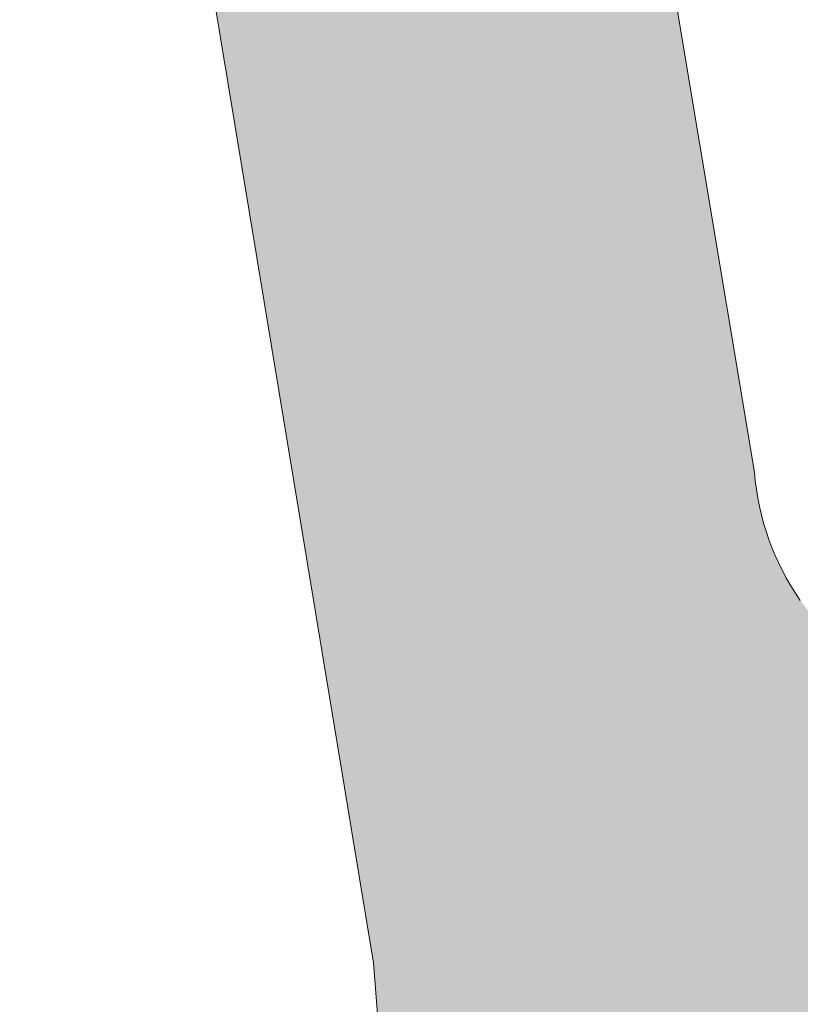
# Model space of a CAD drawing. Header units: metres. Extents: x 125349 to 128236, y 501602 to 503797.
# Tile 174 of 256: x 127116 to 127128, y 501915 to 501930. Entities that reach past the tile are written whole.
import ezdxf

# ---------------------------------------------------------------- set-up
doc = ezdxf.new("R2010")
doc.units = ezdxf.units.M
doc.layers.add('B-WE-OG-WATER_SLOOT-GV', color=120, linetype='CONTINUOUS', lineweight=18)
doc.layers.add('B-WE-OG-WATER_SLOOT-V', color=7, linetype='CONTINUOUS', lineweight=18, true_color=0x73e9ff)

msp = doc.modelspace()

# ---------------------------------------------------------------- hatches: boundary and pattern name
at = {"layer": 'B-WE-OG-WATER_SLOOT-V'}
h = msp.add_hatch(color=256, dxfattribs=at)
edge = h.paths.add_edge_path()
edge.add_line((127268.797, 502168.221), (127268.622, 502168.327))
edge.add_line((127268.622, 502168.327), (127268.426, 502168.002))
edge.add_line((127268.426, 502168.002), (127263.549, 502170.933))
edge.add_line((127263.549, 502170.933), (127263.753, 502171.271))
edge.add_line((127263.753, 502171.271), (127254.646, 502176.778))
edge.add_line((127254.646, 502176.778), (127254.378, 502176.352))
edge.add_line((127254.378, 502176.352), (127252.266, 502177.682))
edge.add_line((127252.266, 502177.682), (127252.51, 502178.069))
edge.add_line((127252.51, 502178.069), (127207.074, 502205.543))
edge.add_line((127207.074, 502205.543), (127205.252, 502206.645))
edge.add_line((127205.252, 502206.645), (127200.062, 502207.116))
edge.add_line((127200.062, 502207.116), (127199.664, 502206.344))
edge.add_line((127199.664, 502206.344), (127199.204, 502205.454))
edge.add_line((127199.204, 502205.454), (127200.541, 502203.653))
edge.add_line((127200.541, 502203.653), (127201.941, 502201.398))
edge.add_line((127201.941, 502201.398), (127203.79, 502200.277))
edge.add_line((127203.79, 502200.277), (127263.652, 502163.994))
edge.add_line((127263.652, 502163.994), (127265.501, 502162.873))
edge.add_line((127265.501, 502162.873), (127265.528, 502162.856))
edge.add_line((127265.528, 502162.856), (127269.607, 502160.323))
edge.add_line((127269.607, 502160.323), (127269.738, 502160.24))
edge.add_line((127269.738, 502160.24), (127269.841, 502160.178))
edge.add_line((127269.841, 502160.178), (127290.728, 502147.508))
edge.add_line((127290.728, 502147.508), (127291.077, 502148.067))
edge.add_line((127291.077, 502148.067), (127294.164, 502146.136))
edge.add_line((127294.164, 502146.136), (127293.841, 502145.62))
edge.add_line((127293.841, 502145.62), (127310.437, 502135.553))
edge.add_line((127310.437, 502135.553), (127318.663, 502131.074))
edge.add_line((127318.663, 502131.074), (127322.753, 502129.138))
edge.add_line((127322.753, 502129.138), (127323.027, 502128.97))
edge.add_line((127323.027, 502128.97), (127325.439, 502127.498))
edge.add_line((127325.439, 502127.498), (127328.267, 502125.771))
edge.add_line((127328.267, 502125.771), (127331.564, 502123.757))
edge.add_line((127331.564, 502123.757), (127333.914, 502122.323))
edge.add_line((127333.914, 502122.323), (127334.126, 502122.193))
edge.add_line((127334.126, 502122.193), (127337.37, 502119.676))
edge.add_line((127337.37, 502119.676), (127337.746, 502119.45))
edge.add_line((127337.746, 502119.45), (127337.767, 502119.437))
edge.add_line((127337.767, 502119.437), (127345.33, 502114.855))
edge.add_line((127345.33, 502114.855), (127351.315, 502111.243))
edge.add_line((127351.315, 502111.243), (127358.494, 502106.92))
edge.add_line((127358.494, 502106.92), (127365.864, 502102.417))
edge.add_line((127365.864, 502102.417), (127371.597, 502098.953))
edge.add_line((127371.597, 502098.953), (127377.994, 502095.034))
edge.add_line((127377.994, 502095.034), (127384.901, 502090.846))
edge.add_line((127384.901, 502090.846), (127386.037, 502089.995))
edge.add_line((127386.037, 502089.995), (127386.944, 502089.456))
edge.add_line((127386.944, 502089.456), (127388.84, 502088.331))
edge.add_line((127388.84, 502088.331), (127389.519, 502087.927))
edge.add_line((127389.519, 502087.927), (127390.985, 502087.186))
edge.add_line((127390.985, 502087.186), (127395.25, 502084.653))
edge.add_line((127395.25, 502084.653), (127401.484, 502080.902))
edge.add_line((127401.484, 502080.902), (127408.933, 502076.402))
edge.add_line((127408.933, 502076.402), (127415.924, 502072.148))
edge.add_line((127415.924, 502072.148), (127422.705, 502067.996))
edge.add_line((127422.705, 502067.996), (127429.579, 502063.819))
edge.add_line((127429.579, 502063.819), (127436.6, 502059.544))
edge.add_line((127436.6, 502059.544), (127442.545, 502056.001))
edge.add_line((127442.545, 502056.001), (127442.701, 502055.917))
edge.add_line((127442.701, 502055.917), (127446.077, 502053.64))
edge.add_line((127446.077, 502053.64), (127446.439, 502053.309))
edge.add_line((127446.439, 502053.309), (127446.898, 502053.016))
edge.add_line((127446.898, 502053.016), (127450.483, 502050.712))
edge.add_line((127450.483, 502050.712), (127451.122, 502050.301))
edge.add_line((127451.122, 502050.301), (127452.13, 502049.815))
edge.add_arc((127449.3022953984, 502046.5866230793), 4.291658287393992, -7.317567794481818, 48.785190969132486, ccw=False)
edge.add_line((127453.559, 502046.04), (127451.368, 502042.452))
edge.add_line((127451.368, 502042.452), (127451.165, 502042.11))
edge.add_line((127451.165, 502042.11), (127450.033, 502040.18))
edge.add_line((127450.033, 502040.18), (127449.849, 502039.867))
edge.add_line((127449.849, 502039.867), (127437.942, 502020.101))
edge.add_line((127437.942, 502020.101), (127435.233, 502015.604))
edge.add_line((127435.233, 502015.604), (127425.651, 502000))
edge.add_line((127425.651, 502000), (127418.782, 501988.696))
edge.add_line((127418.782, 501988.696), (127397.229, 501953.147))
edge.add_line((127397.229, 501953.147), (127396.642, 501952.191))
edge.add_line((127396.642, 501952.191), (127380.393, 501925.391))
edge.add_line((127380.393, 501925.391), (127369.492, 501907.215))
edge.add_line((127369.492, 501907.215), (127369.267, 501906.839))
edge.add_line((127369.267, 501906.839), (127367.632, 501904.317))
edge.add_line((127367.632, 501904.317), (127367.418, 501903.916))
edge.add_line((127367.418, 501903.916), (127366.245, 501901.962))
edge.add_line((127366.245, 501901.962), (127364.711, 501900.01))
edge.add_line((127364.711, 501900.01), (127360.916, 501899.661))
edge.add_line((127360.916, 501899.661), (127356.9, 501902.138))
edge.add_line((127356.9, 501902.138), (127356.163, 501902.592))
edge.add_line((127356.163, 501902.592), (127352.46, 501904.722))
edge.add_line((127352.46, 501904.722), (127351.748, 501905.151))
edge.add_line((127351.748, 501905.151), (127330.708, 501917.837))
edge.add_line((127330.708, 501917.837), (127301.966, 501935.306))
edge.add_line((127301.966, 501935.306), (127301.507, 501936.623))
edge.add_line((127301.507, 501936.623), (127300.456, 501937.207))
edge.add_line((127300.456, 501937.207), (127299.01, 501937.081))
edge.add_line((127299.01, 501937.081), (127297.257, 501938.139))
edge.add_line((127297.257, 501938.139), (127265.614, 501957.235))
edge.add_line((127265.614, 501957.235), (127250.167, 501966.557))
edge.add_line((127250.167, 501966.557), (127248.414, 501967.615))
edge.add_line((127248.414, 501967.615), (127247.703, 501967.95))
edge.add_line((127247.703, 501967.95), (127247.662, 501967.962))
edge.add_line((127247.662, 501967.962), (127242.854, 501969.334))
edge.add_line((127242.854, 501969.334), (127242.813, 501969.346))
edge.add_line((127242.813, 501969.346), (127241.919, 501969.954))
edge.add_line((127241.919, 501969.954), (127241.478, 501970.221))
edge.add_line((127241.478, 501970.221), (127239.39, 501971.482))
edge.add_line((127239.39, 501971.482), (127236.455, 501973.256))
edge.add_line((127236.455, 501973.256), (127233.385, 501975.111))
edge.add_line((127233.385, 501975.111), (127231.252, 501976.399))
edge.add_line((127231.252, 501976.399), (127230.822, 501976.659))
edge.add_line((127230.822, 501976.659), (127229.729, 501977.369))
edge.add_line((127229.729, 501977.369), (127226.355, 501980.551))
edge.add_line((127226.355, 501980.551), (127225.66, 501981.058))
edge.add_line((127225.66, 501981.058), (127225.173, 501981.352))
edge.add_line((127225.173, 501981.352), (127197.58, 501998.046))
edge.add_line((127197.58, 501998.046), (127194.36, 502000))
edge.add_line((127194.36, 502000), (127166.581, 502016.851))
edge.add_line((127166.581, 502016.851), (127144.796, 502029.948))
edge.add_arc((127143.901535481, 502023.4971173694), 6.512599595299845, 82.10583342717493, 91.31568121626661)
edge.add_arc((127143.9862981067, 502025.607825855), 4.406407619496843, 93.04797639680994, 114.6714566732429)
edge.add_arc((127144.3021874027, 502025.5713332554), 4.579500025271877, 118.0743099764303, 139.0953457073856)
edge.add_line((127140.841, 502028.57), (127140.593, 502028.174))
edge.add_line((127140.593, 502028.174), (127131.798, 502014.115))
edge.add_line((127131.798, 502014.115), (127128.467, 502009.483))
edge.add_line((127128.467, 502009.483), (127125.494, 502005.949))
edge.add_arc((127071.7020837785, 502051.5979486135), 70.5506680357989, 316.1428291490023, 319.6813652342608, ccw=False)
edge.add_line((127122.574, 502002.716), (127121.21, 502001.338))
edge.add_line((127121.21, 502001.338), (127119.81, 502000))
edge.add_arc((127072.1072048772, 502051.3383039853), 70.07979822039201, 310.7408524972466, 312.8977834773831, ccw=False)
edge.add_line((127117.844, 501998.241), (127114.725, 501995.227))
edge.add_arc((127125.7319678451, 501984.5992261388), 15.30042216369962, 136.0041252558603, 146.284605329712)
edge.add_arc((127125.6114695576, 501984.7208725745), 15.13270792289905, 146.4144780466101, 158.5489406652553)
edge.add_arc((127131.7962252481, 501983.2762231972), 21.4369964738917, 161.0012058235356, 169.0152334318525)
edge.add_arc((127130.2146620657, 501984.0198950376), 19.74735924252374, 170.2591277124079, 180.751189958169)
edge.add_arc((127130.7870262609, 501983.5220475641), 20.319431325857, 179.3261975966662, 194.0096838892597)
edge.add_line((127111.072, 501978.603), (127111.545, 501975.597))
edge.add_line((127111.545, 501975.597), (127114.572, 501956.16))
edge.add_line((127114.572, 501956.16), (127121.309, 501915.479))
edge.add_line((127121.309, 501915.479), (127121.786, 501909.364))
edge.add_line((127121.786, 501909.364), (127122, 501906.616))
edge.add_line((127122, 501906.616), (127122.05, 501905.976))
edge.add_line((127122.05, 501905.976), (127121.577, 501900.074))
edge.add_line((127121.577, 501900.074), (127120.879, 501891.366))
edge.add_line((127120.879, 501891.366), (127119.7, 501885.803))
edge.add_line((127119.7, 501885.803), (127118.261, 501879.008))
edge.add_line((127118.261, 501879.008), (127116.956, 501875.536))
edge.add_line((127116.956, 501875.536), (127115.486, 501871.629))
edge.add_line((127115.486, 501871.629), (127112.043, 501864.71))
edge.add_line((127112.043, 501864.71), (127107.699, 501855.982))
edge.add_line((127107.699, 501855.982), (127100.342, 501842.786))
edge.add_arc((127104.9172667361, 501839.8000587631), 5.463415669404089, 146.8704605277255, 175.8755966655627)
edge.add_arc((127104.3440736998, 501840.2137711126), 4.876117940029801, 180.2440672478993, 210.5539394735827)
edge.add_arc((127104.7250703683, 501840.2079491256), 5.205047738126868, 208.3662483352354, 241.9569992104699)
edge.add_line((127102.278, 501835.614), (127104.219, 501834.547))
edge.add_line((127104.219, 501834.547), (127108.351, 501832.271))
edge.add_line((127108.351, 501832.271), (127108.794, 501832.014))
edge.add_line((127108.794, 501832.014), (127110.788, 501830.856))
edge.add_line((127110.788, 501830.856), (127113.65, 501829.195))
edge.add_line((127113.65, 501829.195), (127117.06, 501827.217))
edge.add_line((127117.06, 501827.217), (127119.132, 501826.015))
edge.add_line((127119.132, 501826.015), (127119.499, 501825.802))
edge.add_line((127119.499, 501825.802), (127123.316, 501822.968))
edge.add_line((127123.316, 501822.968), (127123.608, 501822.787))
edge.add_line((127123.608, 501822.787), (127148.69, 501807.54))
edge.add_line((127148.69, 501807.54), (127184.026, 501786.192))
edge.add_line((127184.026, 501786.192), (127187.964, 501783.775))
edge.add_line((127187.964, 501783.775), (127191.551, 501781.577))
edge.add_line((127191.551, 501781.577), (127191.78, 501781.436))
edge.add_line((127191.78, 501781.436), (127196.977, 501778.395))
edge.add_line((127196.977, 501778.395), (127229.869, 501758.349))
edge.add_line((127229.869, 501758.349), (127232.015, 501757.042))
edge.add_line((127232.015, 501757.042), (127232.28, 501756.88))
edge.add_line((127232.28, 501756.88), (127242.348, 501750.881))
edge.add_line((127242.348, 501750.881), (127243.826, 501750))
edge.add_line((127243.826, 501750), (127244.546, 501749.572))
edge.add_line((127244.546, 501749.572), (127253.136, 501744.452))
edge.add_line((127253.136, 501744.452), (127253.86, 501744.02))
edge.add_line((127253.86, 501744.02), (127257.53, 501741.808))
edge.add_line((127257.53, 501741.808), (127262.759, 501738.797))
edge.add_line((127262.759, 501738.797), (127264.003, 501738.006))
edge.add_line((127264.003, 501738.006), (127264.585, 501737.043))
edge.add_line((127264.585, 501737.043), (127264.782, 501736.581))
edge.add_line((127264.782, 501736.581), (127264.911, 501736.108))
edge.add_line((127264.911, 501736.108), (127264.968, 501735.647))
edge.add_line((127264.968, 501735.647), (127264.967, 501735.173))
edge.add_line((127264.967, 501735.173), (127264.909, 501734.695))
edge.add_line((127264.909, 501734.695), (127264.797, 501734.223))
edge.add_line((127264.797, 501734.223), (127264.634, 501733.766))
edge.add_line((127264.634, 501733.766), (127264.422, 501733.333))
edge.add_line((127264.422, 501733.333), (127263.921, 501732.522))
edge.add_line((127263.921, 501732.522), (127262.144, 501729.78))
edge.add_line((127262.144, 501729.78), (127257.895, 501722.677))
edge.add_line((127257.895, 501722.677), (127252.856, 501714.475))
edge.add_line((127252.856, 501714.475), (127252.805, 501714.506))
edge.add_line((127252.805, 501714.506), (127252.687, 501714.312))
edge.add_line((127252.687, 501714.312), (127252.695, 501714.307))
edge.add_line((127252.695, 501714.307), (127252.029, 501713.212))
edge.add_line((127252.029, 501713.212), (127252.138, 501713.147))
edge.add_line((127252.138, 501713.147), (127250.159, 501709.924))
edge.add_line((127250.159, 501709.924), (127248.427, 501707.104))
edge.add_line((127248.427, 501707.104), (127244.737, 501700.97))
edge.add_line((127244.737, 501700.97), (127241.471, 501695.6))
edge.add_line((127241.471, 501695.6), (127237.145, 501688.384))
edge.add_line((127237.145, 501688.384), (127234.747, 501684.405))
edge.add_line((127234.747, 501684.405), (127233.246, 501681.899))
edge.add_line((127233.246, 501681.899), (127230.405, 501677.155))
edge.add_line((127230.405, 501677.155), (127228.837, 501674.593))
edge.add_line((127228.837, 501674.593), (127228.565, 501674.142))
edge.add_line((127228.565, 501674.142), (127236.777, 501669.139))
edge.add_line((127236.777, 501669.139), (127236.962, 501669.438))
edge.add_line((127236.962, 501669.438), (127237.692, 501670.612))
edge.add_line((127237.692, 501670.612), (127239.366, 501673.386))
edge.add_line((127239.366, 501673.386), (127246.15, 501684.628))
edge.add_line((127246.15, 501684.628), (127250.493, 501691.825))
edge.add_line((127250.493, 501691.825), (127251.143, 501692.922))
edge.add_line((127251.143, 501692.922), (127257.932, 501704.118))
edge.add_line((127257.932, 501704.118), (127289.309, 501755.867))
edge.add_line((127289.309, 501755.867), (127290.868, 501758.439))
edge.add_line((127290.868, 501758.439), (127297.797, 501769.867))
edge.add_line((127297.797, 501769.867), (127298.756, 501771.336))
edge.add_line((127298.756, 501771.336), (127299.937, 501773.277))
edge.add_line((127299.937, 501773.277), (127304.532, 501780.836))
edge.add_line((127304.532, 501780.836), (127306.083, 501783.282))
edge.add_line((127306.083, 501783.282), (127306.732, 501784.351))
edge.add_line((127306.732, 501784.351), (127306.806, 501784.473))
edge.add_line((127306.806, 501784.473), (127311.928, 501793.121))
edge.add_line((127311.928, 501793.121), (127320.33, 501806.986))
edge.add_line((127320.33, 501806.986), (127324.351, 501813.701))
edge.add_line((127324.351, 501813.701), (127328.749, 501820.907))
edge.add_line((127328.749, 501820.907), (127332.861, 501827.715))
edge.add_line((127332.861, 501827.715), (127336.448, 501833.698))
edge.add_line((127336.448, 501833.698), (127342.454, 501843.559))
edge.add_line((127342.454, 501843.559), (127346.754, 501850.76))
edge.add_line((127346.754, 501850.76), (127346.897, 501850.67))
edge.add_line((127346.897, 501850.67), (127347.954, 501852.37))
edge.add_line((127347.954, 501852.37), (127347.847, 501852.439))
edge.add_line((127347.847, 501852.439), (127352.054, 501859.195))
edge.add_line((127352.054, 501859.195), (127353.923, 501862.196))
edge.add_line((127353.923, 501862.196), (127361.128, 501874.263))
edge.add_line((127361.128, 501874.263), (127362.71, 501876.939))
edge.add_line((127362.71, 501876.939), (127364.221, 501879.418))
edge.add_line((127364.221, 501879.418), (127365.236, 501881.073))
edge.add_line((127365.236, 501881.073), (127366.572, 501880.221))
edge.add_line((127366.572, 501880.221), (127372.342, 501881.666))
edge.add_line((127372.342, 501881.666), (127373.103, 501882.885))
edge.add_line((127373.103, 501882.885), (127482.913, 501816.451))
edge.add_line((127482.913, 501816.451), (127485.026, 501816.964))
edge.add_line((127485.026, 501816.964), (127485.239, 501816.835))
edge.add_line((127485.239, 501816.835), (127487.575, 501815.424))
edge.add_line((127487.575, 501815.424), (127493.362, 501811.926))
edge.add_line((127493.362, 501811.926), (127495.579, 501810.586))
edge.add_line((127495.579, 501810.586), (127495.813, 501810.445))
edge.add_line((127495.813, 501810.445), (127495.948, 501810.349))
edge.add_line((127495.948, 501810.349), (127496.492, 501808.25))
edge.add_line((127496.492, 501808.25), (127500, 501806.135))
edge.add_line((127500, 501806.135), (127510.576, 501799.751))
edge.add_line((127510.576, 501799.751), (127524.226, 501791.482))
edge.add_line((127524.226, 501791.482), (127532.89, 501786.238))
edge.add_line((127532.89, 501786.238), (127534.519, 501785.25))
edge.add_line((127534.519, 501785.25), (127543.08, 501780.058))
edge.add_line((127543.08, 501780.058), (127544.712, 501779.089))
edge.add_line((127544.712, 501779.089), (127553.258, 501773.91))
edge.add_line((127553.258, 501773.91), (127554.876, 501772.948))
edge.add_line((127554.876, 501772.948), (127563.44, 501767.759))
edge.add_line((127563.44, 501767.759), (127565.058, 501766.79))
edge.add_line((127565.058, 501766.79), (127573.698, 501761.551))
edge.add_line((127573.698, 501761.551), (127585.358, 501754.464))
edge.add_line((127585.358, 501754.464), (127592.742, 501750))
edge.add_line((127592.742, 501750), (127594.016, 501749.23))
edge.add_line((127594.016, 501749.23), (127595.646, 501748.245))
edge.add_line((127595.646, 501748.245), (127600.552, 501745.255))
edge.add_line((127600.552, 501745.255), (127655.382, 501712.086))
edge.add_line((127655.382, 501712.086), (127655.635, 501711.933))
edge.add_line((127655.635, 501711.933), (127657.347, 501710.885))
edge.add_line((127657.347, 501710.885), (127657.595, 501710.735))
edge.add_line((127657.595, 501710.735), (127661.796, 501717.623))
edge.add_line((127661.796, 501717.623), (127661.514, 501717.791))
edge.add_line((127661.514, 501717.791), (127659.814, 501718.809))
edge.add_line((127659.814, 501718.809), (127659.547, 501718.97))
edge.add_line((127659.547, 501718.97), (127656.081, 501721.053))
edge.add_line((127656.081, 501721.053), (127625.299, 501739.727))
edge.add_line((127625.299, 501739.727), (127618.744, 501743.691))
edge.add_line((127618.744, 501743.691), (127617.143, 501744.657))
edge.add_line((127617.143, 501744.657), (127608.295, 501750))
edge.add_line((127608.295, 501750), (127606.833, 501750.893))
edge.add_line((127606.833, 501750.893), (127598.235, 501756.082))
edge.add_line((127598.235, 501756.082), (127596.619, 501757.06))
edge.add_line((127596.619, 501757.06), (127590.273, 501760.908))
edge.add_line((127590.273, 501760.908), (127585.669, 501763.745))
edge.add_line((127585.669, 501763.745), (127579.206, 501767.653))
edge.add_line((127579.206, 501767.653), (127577.602, 501768.61))
edge.add_line((127577.602, 501768.61), (127568.899, 501773.881))
edge.add_line((127568.899, 501773.881), (127567.308, 501774.894))
edge.add_line((127567.308, 501774.894), (127562.931, 501777.488))
edge.add_line((127562.931, 501777.488), (127553.755, 501783.04))
edge.add_line((127553.755, 501783.04), (127549.404, 501785.667))
edge.add_line((127549.404, 501785.667), (127547.761, 501786.64))
edge.add_line((127547.761, 501786.64), (127539.081, 501791.868))
edge.add_line((127539.081, 501791.868), (127537.433, 501792.863))
edge.add_line((127537.433, 501792.863), (127530.915, 501796.842))
edge.add_line((127530.915, 501796.842), (127525.055, 501800.365))
edge.add_line((127525.055, 501800.365), (127518.51, 501804.336))
edge.add_line((127518.51, 501804.336), (127516.915, 501805.302))
edge.add_line((127516.915, 501805.302), (127512.535, 501807.935))
edge.add_line((127512.535, 501807.935), (127510.464, 501809.185))
edge.add_line((127510.464, 501809.185), (127510.428, 501809.124))
edge.add_line((127510.428, 501809.124), (127508.33, 501810.388))
edge.add_line((127508.33, 501810.388), (127508.272, 501810.298))
edge.add_line((127508.272, 501810.298), (127506.405, 501809.859))
edge.add_line((127506.405, 501809.859), (127500, 501814.162))
edge.add_line((127500, 501814.162), (127499.44, 501814.536))
edge.add_line((127499.44, 501814.536), (127499.12, 501814.751))
edge.add_line((127499.12, 501814.751), (127498.382, 501814.689))
edge.add_line((127498.382, 501814.689), (127498.175, 501814.815))
edge.add_line((127498.175, 501814.815), (127495.931, 501816.179))
edge.add_line((127495.931, 501816.179), (127490.149, 501819.693))
edge.add_line((127490.149, 501819.693), (127487.8, 501821.12))
edge.add_line((127487.8, 501821.12), (127487.587, 501821.25))
edge.add_line((127487.587, 501821.25), (127487.087, 501823.329))
edge.add_line((127487.087, 501823.329), (127377.176, 501889.806))
edge.add_line((127377.176, 501889.806), (127377.334, 501890.066))
edge.add_line((127377.334, 501890.066), (127377.932, 501891.115))
edge.add_line((127377.932, 501891.115), (127376.63, 501896.698))
edge.add_line((127376.63, 501896.698), (127375.189, 501897.577))
edge.add_line((127375.189, 501897.577), (127376.16, 501899.183))
edge.add_line((127376.16, 501899.183), (127377.662, 501901.668))
edge.add_line((127377.662, 501901.668), (127379.295, 501904.368))
edge.add_line((127379.295, 501904.368), (127385.999, 501915.427))
edge.add_line((127385.999, 501915.427), (127391.107, 501924.876))
edge.add_line((127391.107, 501924.876), (127391.679, 501925.777))
edge.add_line((127391.679, 501925.777), (127418.418, 501968.86))
edge.add_line((127418.418, 501968.86), (127437.127, 502000))
edge.add_line((127437.127, 502000), (127448.128, 502018.271))
edge.add_line((127448.128, 502018.271), (127453.297, 502026.855))
edge.add_line((127453.297, 502026.855), (127456.836, 502032.733))
edge.add_line((127456.836, 502032.733), (127457.213, 502033.357))
edge.add_line((127457.213, 502033.357), (127457.691, 502034.196))
edge.add_line((127457.691, 502034.196), (127458.289, 502035.164))
edge.add_line((127458.289, 502035.164), (127459.485, 502037.088))
edge.add_line((127459.485, 502037.088), (127460.964, 502039.471))
edge.add_line((127460.964, 502039.471), (127463.866, 502044.274))
edge.add_line((127463.866, 502044.274), (127475.514, 502063.556))
edge.add_line((127475.514, 502063.556), (127500, 502103.939))
edge.add_line((127500, 502103.939), (127515.63, 502129.864))
edge.add_line((127515.63, 502129.864), (127516.639, 502131.23))
edge.add_arc((127521.6919123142, 502126.1956890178), 7.132756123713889, 95.87349844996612, 135.1056560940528, ccw=False)
edge.add_line((127520.962, 502133.291), (127526.368, 502134.555))
edge.add_line((127526.368, 502134.555), (127526.762, 502134.654))
edge.add_line((127526.762, 502134.654), (127528.897, 502135.193))
edge.add_line((127528.897, 502135.193), (127549.347, 502140.34))
edge.add_line((127549.347, 502140.34), (127550.552, 502140.683))
edge.add_line((127550.552, 502140.683), (127554.739, 502141.605))
edge.add_line((127554.739, 502141.605), (127603.327, 502153.54))
edge.add_line((127603.327, 502153.54), (127603.324, 502153.577))
edge.add_line((127603.324, 502153.577), (127604.941, 502153.983))
edge.add_line((127604.941, 502153.983), (127605.307, 502154.076))
edge.add_line((127605.307, 502154.076), (127607.112, 502157.075))
edge.add_line((127607.112, 502157.075), (127607.244, 502157.092))
edge.add_line((127607.244, 502157.092), (127607.508, 502157.157))
edge.add_line((127607.508, 502157.157), (127609.985, 502157.77))
edge.add_line((127609.985, 502157.77), (127616.575, 502159.399))
edge.add_line((127616.575, 502159.399), (127619.045, 502160.01))
edge.add_line((127619.045, 502160.01), (127619.324, 502160.079))
edge.add_line((127619.324, 502160.079), (127619.437, 502160.109))
edge.add_line((127619.437, 502160.109), (127622.443, 502158.248))
edge.add_line((127622.443, 502158.248), (127622.807, 502158.335))
edge.add_line((127622.807, 502158.335), (127624.455, 502158.724))
edge.add_line((127624.455, 502158.724), (127624.484, 502158.665))
edge.add_line((127624.484, 502158.665), (127709.77, 502179.81))
edge.add_line((127709.77, 502179.81), (127711.91, 502180.342))
edge.add_line((127711.91, 502180.342), (127709.462, 502189.894))
edge.add_line((127709.462, 502189.894), (127707.34, 502189.358))
edge.add_line((127707.34, 502189.358), (127706.285, 502189.091))
edge.add_line((127706.285, 502189.091), (127667.477, 502179.446))
edge.add_line((127667.477, 502179.446), (127666.278, 502179.186))
edge.add_line((127666.278, 502179.186), (127639.67, 502172.66))
edge.add_line((127639.67, 502172.66), (127620.113, 502167.938))
edge.add_line((127620.113, 502167.938), (127618.298, 502164.973))
edge.add_line((127618.298, 502164.973), (127618.129, 502164.938))
edge.add_line((127618.129, 502164.938), (127617.869, 502164.874))
edge.add_line((127617.869, 502164.874), (127615.409, 502164.269))
edge.add_line((127615.409, 502164.269), (127608.793, 502162.641))
edge.add_line((127608.793, 502162.641), (127606.304, 502162.028))
edge.add_line((127606.304, 502162.028), (127606.006, 502161.955))
edge.add_line((127606.006, 502161.955), (127605.88, 502161.919))
edge.add_line((127605.88, 502161.919), (127602.855, 502163.754))
edge.add_line((127602.855, 502163.754), (127601.448, 502163.407))
edge.add_line((127601.448, 502163.407), (127577.178, 502157.412))
edge.add_line((127577.178, 502157.412), (127575.771, 502157.065))
edge.add_line((127575.771, 502157.065), (127574.546, 502156.798))
edge.add_line((127574.546, 502156.798), (127526.953, 502144.911))
edge.add_line((127526.953, 502144.911), (127526.581, 502144.813))
edge.add_line((127526.581, 502144.813), (127524.412, 502144.23))
edge.add_line((127524.412, 502144.23), (127523.361, 502143.95))
edge.add_line((127523.361, 502143.95), (127516.775, 502142.204))
edge.add_line((127516.775, 502142.204), (127514.666, 502141.287))
edge.add_line((127514.666, 502141.287), (127512.531, 502139.847))
edge.add_line((127512.531, 502139.847), (127510.129, 502138.011))
edge.add_line((127510.129, 502138.011), (127508.416, 502136.236))
edge.add_line((127508.416, 502136.236), (127507.162, 502134.586))
edge.add_line((127507.162, 502134.586), (127505.946, 502132.991))
edge.add_line((127505.946, 502132.991), (127504.706, 502131.972))
edge.add_line((127504.706, 502131.972), (127503.309, 502131.373))
edge.add_line((127503.309, 502131.373), (127502.262, 502131.683))
edge.add_line((127502.262, 502131.683), (127500.907, 502132.478))
edge.add_line((127500.907, 502132.478), (127500, 502133.034))
edge.add_line((127500, 502133.034), (127496.53, 502135.148))
edge.add_line((127496.53, 502135.148), (127495.764, 502135.617))
edge.add_line((127495.764, 502135.617), (127494.339, 502136.486))
edge.add_line((127494.339, 502136.486), (127485.721, 502141.637))
edge.add_line((127485.721, 502141.637), (127481.691, 502143.976))
edge.add_line((127481.691, 502143.976), (127472.674, 502149.441))
edge.add_line((127472.674, 502149.441), (127472.32, 502149.655))
edge.add_line((127472.32, 502149.655), (127464.183, 502154.58))
edge.add_line((127464.183, 502154.58), (127456.964, 502158.902))
edge.add_line((127456.964, 502158.902), (127449.449, 502163.407))
edge.add_line((127449.449, 502163.407), (127445.736, 502165.634))
edge.add_line((127445.736, 502165.634), (127442.102, 502167.813))
edge.add_line((127442.102, 502167.813), (127441.201, 502168.353))
edge.add_line((127441.201, 502168.353), (127439.05, 502169.689))
edge.add_line((127439.05, 502169.689), (127435.639, 502171.768))
edge.add_line((127435.639, 502171.768), (127434.303, 502172.582))
edge.add_line((127434.303, 502172.582), (127434.159, 502172.663))
edge.add_line((127434.159, 502172.663), (127433.634, 502172.963))
edge.add_line((127433.634, 502172.963), (127432.067, 502173.893))
edge.add_line((127432.067, 502173.893), (127431.185, 502174.417))
edge.add_line((127431.185, 502174.417), (127429.441, 502175.352))
edge.add_line((127429.441, 502175.352), (127427.437, 502176.74))
edge.add_line((127427.437, 502176.74), (127409.12, 502187.899))
edge.add_line((127409.12, 502187.899), (127407.981, 502188.616))
edge.add_line((127407.981, 502188.616), (127403.999, 502190.948))
edge.add_line((127403.999, 502190.948), (127399.978, 502193.304))
edge.add_line((127399.978, 502193.304), (127386.247, 502201.529))
edge.add_line((127386.247, 502201.529), (127382.64, 502203.05))
edge.add_line((127382.64, 502203.05), (127382.419, 502203.186))
edge.add_line((127382.419, 502203.186), (127380.334, 502204.464))
edge.add_line((127380.334, 502204.464), (127377.345, 502206.296))
edge.add_line((127377.345, 502206.296), (127374.267, 502208.183))
edge.add_line((127374.267, 502208.183), (127372.175, 502209.465))
edge.add_line((127372.175, 502209.465), (127371.981, 502209.584))
edge.add_line((127371.981, 502209.584), (127368.276, 502212.433))
edge.add_line((127368.276, 502212.433), (127367.888, 502212.804))
edge.add_line((127367.888, 502212.804), (127345.595, 502226.273))
edge.add_line((127345.595, 502226.273), (127344.516, 502226.97))
edge.add_line((127344.516, 502226.97), (127344.091, 502227.221))
edge.add_line((127344.091, 502227.221), (127329.292, 502235.982))
edge.add_line((127329.292, 502235.982), (127327.699, 502235.4))
edge.add_line((127327.699, 502235.4), (127326.54, 502234.736))
edge.add_line((127326.54, 502234.736), (127325.897, 502233.678))
edge.add_line((127325.897, 502233.678), (127325.599, 502231.942))
edge.add_line((127325.599, 502231.942), (127326.14, 502230.765))
edge.add_line((127326.14, 502230.765), (127338.321, 502223.647))
edge.add_line((127338.321, 502223.647), (127342.039, 502221.158))
edge.add_line((127342.039, 502221.158), (127343.16, 502220.544))
edge.add_line((127343.16, 502220.544), (127365.491, 502207.596))
edge.add_line((127365.491, 502207.596), (127369.477, 502205.483))
edge.add_line((127369.477, 502205.483), (127369.673, 502205.363))
edge.add_line((127369.673, 502205.363), (127371.769, 502204.08))
edge.add_line((127371.769, 502204.08), (127374.757, 502202.251))
edge.add_line((127374.757, 502202.251), (127377.823, 502200.374))
edge.add_line((127377.823, 502200.374), (127379.923, 502199.088))
edge.add_line((127379.923, 502199.088), (127380.144, 502198.953))
edge.add_line((127380.144, 502198.953), (127383.597, 502196.023))
edge.add_line((127383.597, 502196.023), (127383.914, 502195.794))
edge.add_line((127383.914, 502195.794), (127402.542, 502184.504))
edge.add_line((127402.542, 502184.504), (127403.965, 502183.641))
edge.add_line((127403.965, 502183.641), (127422.643, 502172.404))
edge.add_line((127422.643, 502172.404), (127431.096, 502167.225))
edge.add_line((127431.096, 502167.225), (127432.15, 502166.579))
edge.add_line((127432.15, 502166.579), (127432.423, 502166.417))
edge.add_line((127432.423, 502166.417), (127433.178, 502165.968))
edge.add_line((127433.178, 502165.968), (127435.042, 502164.857))
edge.add_line((127435.042, 502164.857), (127435.769, 502164.426))
edge.add_line((127435.769, 502164.426), (127436.101, 502164.229))
edge.add_line((127436.101, 502164.229), (127437.564, 502163.35))
edge.add_line((127437.564, 502163.35), (127448.595, 502156.727))
edge.add_line((127448.595, 502156.727), (127468.609, 502144.618))
edge.add_line((127468.609, 502144.618), (127469.108, 502144.317))
edge.add_line((127469.108, 502144.317), (127492.573, 502130.156))
edge.add_line((127492.573, 502130.156), (127493.303, 502129.696))
edge.add_line((127493.303, 502129.696), (127496.79, 502127.511))
edge.add_line((127496.79, 502127.511), (127497.609, 502126.996))
edge.add_line((127497.609, 502126.996), (127498.467, 502126.491))
edge.add_arc((127497.4422358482, 502124.1966942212), 2.512763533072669, 22.123213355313, 65.93181306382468, ccw=False)
edge.add_arc((127494.9657139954, 502124.1589509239), 4.904030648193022, -7.745729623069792, 11.57563165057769, ccw=False)
edge.add_arc((127494.9992640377, 502124.1912879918), 4.875282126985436, 335.1178839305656, 351.8245575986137, ccw=False)
edge.add_line((127499.422, 502122.14), (127480.2, 502090.233))
edge.add_line((127480.2, 502090.233), (127479.555, 502089.163))
edge.add_line((127479.555, 502089.163), (127459.765, 502056.314))
edge.add_arc((127457.3016816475, 502058.6629265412), 3.403732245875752, 297.3985117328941, 316.3617207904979, ccw=False)
edge.add_arc((127456.9823555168, 502059.0424108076), 3.889119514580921, 273.1048026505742, 299.00272759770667, ccw=False)
edge.add_arc((127456.9735770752, 502058.9948202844), 3.842091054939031, 247.62467640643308, 273.27395980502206, ccw=False)
edge.add_line((127455.511, 502055.442), (127454.681, 502055.89))
edge.add_line((127454.681, 502055.89), (127449.848, 502058.637))
edge.add_line((127449.848, 502058.637), (127449.415, 502058.902))
edge.add_line((127449.415, 502058.902), (127444.389, 502061.989))
edge.add_line((127444.389, 502061.989), (127438.383, 502065.663))
edge.add_line((127438.383, 502065.663), (127430.21, 502070.593))
edge.add_line((127430.21, 502070.593), (127423.661, 502074.573))
edge.add_line((127423.661, 502074.573), (127416.996, 502078.641))
edge.add_line((127416.996, 502078.641), (127410.397, 502082.629))
edge.add_line((127410.397, 502082.629), (127402.555, 502087.357))
edge.add_line((127402.555, 502087.357), (127395.751, 502091.575))
edge.add_line((127395.751, 502091.575), (127395.38, 502091.8))
edge.add_line((127395.38, 502091.8), (127394.72, 502092.188))
edge.add_line((127394.72, 502092.188), (127393.773, 502092.743))
edge.add_line((127393.773, 502092.743), (127392.856, 502093.281))
edge.add_line((127392.856, 502093.281), (127392.105, 502093.722))
edge.add_line((127392.105, 502093.722), (127391.964, 502093.804))
edge.add_line((127391.964, 502093.804), (127390.227, 502094.822))
edge.add_line((127390.227, 502094.822), (127389.456, 502095.276))
edge.add_line((127389.456, 502095.276), (127388.057, 502096.177))
edge.add_line((127388.057, 502096.177), (127381.145, 502100.334))
edge.add_line((127381.145, 502100.334), (127379.173, 502101.501))
edge.add_line((127379.173, 502101.501), (127375.804, 502103.496))
edge.add_line((127375.804, 502103.496), (127372.667, 502105.446))
edge.add_line((127372.667, 502105.446), (127369.27, 502107.505))
edge.add_line((127369.27, 502107.505), (127364.482, 502110.391))
edge.add_line((127364.482, 502110.391), (127358.68, 502113.902))
edge.add_line((127358.68, 502113.902), (127352.506, 502117.582))
edge.add_line((127352.506, 502117.582), (127346.581, 502121.206))
edge.add_line((127346.581, 502121.206), (127340.842, 502124.697))
edge.add_line((127340.842, 502124.697), (127340.662, 502124.807))
edge.add_line((127340.662, 502124.807), (127336.693, 502126.331))
edge.add_line((127336.693, 502126.331), (127336.475, 502126.464))
edge.add_line((127336.475, 502126.464), (127334.068, 502127.931))
edge.add_line((127334.068, 502127.931), (127330.755, 502129.95))
edge.add_line((127330.755, 502129.95), (127327.96, 502131.654))
edge.add_line((127327.96, 502131.654), (127325.593, 502133.097))
edge.add_line((127325.593, 502133.097), (127325.318, 502133.264))
edge.add_line((127325.318, 502133.264), (127321.671, 502136.055))
edge.add_line((127321.671, 502136.055), (127308.979, 502143.598))
edge.add_line((127308.979, 502143.598), (127273.115, 502165.654))
edge.add_line((127273.115, 502165.654), (127273.056, 502165.69))
edge.add_line((127273.056, 502165.69), (127272.882, 502165.794))
edge.add_line((127272.882, 502165.794), (127271.492, 502166.62))
edge.add_line((127271.492, 502166.62), (127271.486, 502166.624))
edge.add_line((127271.486, 502166.624), (127268.797, 502168.221))
edge = h.paths.add_edge_path(flags=16)
edge.add_line((127201.185, 501788.298), (127199.008, 501787.874))
edge.add_line((127199.008, 501787.874), (127196.435, 501789.439))
edge.add_line((127196.435, 501789.439), (127195.518, 501789.997))
edge.add_line((127195.518, 501789.997), (127193.335, 501791.323))
edge.add_line((127193.335, 501791.323), (127190.349, 501793.138))
edge.add_line((127190.349, 501793.138), (127190.243, 501792.96))
edge.add_line((127190.243, 501792.96), (127188.522, 501793.987))
edge.add_line((127188.522, 501793.987), (127188.637, 501794.179))
edge.add_line((127188.637, 501794.179), (127149.16, 501818.18))
edge.add_line((127149.16, 501818.18), (127145.19, 501817.18))
edge.add_line((127145.19, 501817.18), (127137.128, 501821.93))
edge.add_line((127137.128, 501821.93), (127129.864, 501826.325))
edge.add_line((127129.864, 501826.325), (127126.772, 501827.877))
edge.add_line((127126.772, 501827.877), (127126.38, 501828.067))
edge.add_line((127126.38, 501828.067), (127126.224, 501828.142))
edge.add_line((127126.224, 501828.142), (127121.988, 501829.932))
edge.add_line((127121.988, 501829.932), (127121.606, 501830.166))
edge.add_line((127121.606, 501830.166), (127119.604, 501831.392))
edge.add_line((127119.604, 501831.392), (127116.166, 501833.497))
edge.add_line((127116.166, 501833.497), (127116.153, 501833.505))
edge.add_line((127116.153, 501833.505), (127113.409, 501835.185))
edge.add_line((127113.409, 501835.185), (127111.428, 501836.399))
edge.add_line((127111.428, 501836.399), (127111.042, 501836.635))
edge.add_line((127111.042, 501836.635), (127107.417, 501839.57))
edge.add_line((127107.417, 501839.57), (127107.646, 501842.769))
edge.add_line((127107.646, 501842.769), (127108.784, 501844.994))
edge.add_line((127108.784, 501844.994), (127109.034, 501845.428))
edge.add_line((127109.034, 501845.428), (127115.066, 501855.657))
edge.add_line((127115.066, 501855.657), (127116.779, 501858.899))
edge.add_line((127116.779, 501858.899), (127118.482, 501862.123))
edge.add_line((127118.482, 501862.123), (127120.284, 501865.939))
edge.add_line((127120.284, 501865.939), (127121.575, 501868.675))
edge.add_line((127121.575, 501868.675), (127123.139, 501873.234))
edge.add_line((127123.139, 501873.234), (127124.873, 501878.291))
edge.add_line((127124.873, 501878.291), (127126.325, 501882.526))
edge.add_line((127126.325, 501882.526), (127126.728, 501885.613))
edge.add_line((127126.728, 501885.613), (127127.211, 501889.317))
edge.add_line((127127.211, 501889.317), (127127.756, 501893.514))
edge.add_line((127127.756, 501893.514), (127128.177, 501896.751))
edge.add_line((127128.177, 501896.751), (127128.414, 501901.76))
edge.add_line((127128.414, 501901.76), (127128.675, 501907.256))
edge.add_arc((127132.7096963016, 501908.0064386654), 4.103892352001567, 157.8008531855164, 190.5364041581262, ccw=False)
edge.add_arc((127133.1329087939, 501908.119572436), 4.460847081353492, 125.68134978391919, 161.2020409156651, ccw=False)
edge.add_arc((127132.9397909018, 501908.2688833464), 4.227500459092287, 100.24358851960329, 124.73563943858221, ccw=False)
edge.add_line((127132.188, 501912.429), (127141.857, 501914.039))
edge.add_arc((127141.8426983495, 501903.1974479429), 10.84156149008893, 77.1383727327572, 89.92441822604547, ccw=False)
edge.add_arc((127141.80917942, 501903.4779950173), 10.57594225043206, 60.612119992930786, 76.62300996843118, ccw=False)
edge.add_line((127146.999, 501912.693), (127150.536, 501911.01))
edge.add_line((127150.536, 501911.01), (127154.82, 501908.971))
edge.add_line((127154.82, 501908.971), (127155.202, 501908.745))
edge.add_line((127155.202, 501908.745), (127157.255, 501907.531))
edge.add_line((127157.255, 501907.531), (127160.434, 501905.651))
edge.add_line((127160.434, 501905.651), (127163.421, 501903.884))
edge.add_line((127163.421, 501903.884), (127165.534, 501902.634))
edge.add_line((127165.534, 501902.634), (127165.817, 501902.467))
edge.add_line((127165.817, 501902.467), (127169.093, 501899.933))
edge.add_line((127169.093, 501899.933), (127187.94, 501888.22))
edge.add_line((127187.94, 501888.22), (127189.08, 501884.11))
edge.add_line((127189.08, 501884.11), (127232.093, 501858.102))
edge.add_line((127232.093, 501858.102), (127236.299, 501855.614))
edge.add_line((127236.299, 501855.614), (127238.824, 501854.126))
edge.add_line((127238.824, 501854.126), (127239.647, 501852.112))
edge.add_line((127239.647, 501852.112), (127240.515, 501849.988))
edge.add_line((127240.515, 501849.988), (127240.993, 501848.818))
edge.add_line((127240.993, 501848.818), (127238.72, 501845.051))
edge.add_line((127238.72, 501845.051), (127238.05, 501843.94))
edge.add_line((127238.05, 501843.94), (127239.951, 501842.8))
edge.add_line((127239.951, 501842.8), (127244.239, 501840.23))
edge.add_line((127244.239, 501840.23), (127246.14, 501839.09))
edge.add_line((127246.14, 501839.09), (127248.23, 501842.47))
edge.add_line((127248.23, 501842.47), (127248.855, 501842.618))
edge.add_line((127248.855, 501842.618), (127258.585, 501844.922))
edge.add_line((127258.585, 501844.922), (127259.21, 501845.07))
edge.add_line((127259.21, 501845.07), (127278.36, 501833.53))
edge.add_line((127278.36, 501833.53), (127279.639, 501832.756))
edge.add_line((127279.639, 501832.756), (127301.472, 501819.761))
edge.add_line((127301.472, 501819.761), (127303.948, 501818.287))
edge.add_line((127303.948, 501818.287), (127309.071, 501815.115))
edge.add_line((127309.071, 501815.115), (127309.676, 501814.741))
edge.add_line((127309.676, 501814.741), (127310.171, 501814.244))
edge.add_line((127310.171, 501814.244), (127310.463, 501813.826))
edge.add_line((127310.463, 501813.826), (127310.703, 501813.382))
edge.add_line((127310.703, 501813.382), (127310.885, 501812.92))
edge.add_line((127310.885, 501812.92), (127311.005, 501812.432))
edge.add_line((127311.005, 501812.432), (127311.062, 501811.922))
edge.add_line((127311.062, 501811.922), (127311.057, 501811.4))
edge.add_line((127311.057, 501811.4), (127310.994, 501810.874))
edge.add_line((127310.994, 501810.874), (127310.805, 501810.155))
edge.add_line((127310.805, 501810.155), (127309.882, 501808.565))
edge.add_line((127309.882, 501808.565), (127309.173, 501807.396))
edge.add_line((127309.173, 501807.396), (127302.968, 501797.158))
edge.add_line((127302.968, 501797.158), (127299.762, 501791.794))
edge.add_line((127299.762, 501791.794), (127298.355, 501789.442))
edge.add_line((127298.355, 501789.442), (127294.705, 501783.42))
edge.add_line((127294.705, 501783.42), (127293.955, 501782.184))
edge.add_line((127293.955, 501782.184), (127291.601, 501778.351))
edge.add_line((127291.601, 501778.351), (127290.419, 501776.425))
edge.add_line((127290.419, 501776.425), (127288.069, 501772.6))
edge.add_line((127288.069, 501772.6), (127285.783, 501768.835))
edge.add_line((127285.783, 501768.835), (127282.833, 501763.976))
edge.add_line((127282.833, 501763.976), (127280.908, 501760.805))
edge.add_line((127280.908, 501760.805), (127272.366, 501746.295))
edge.add_line((127272.366, 501746.295), (127271.18, 501744.371))
edge.add_line((127271.18, 501744.371), (127270.733, 501743.993))
edge.add_line((127270.733, 501743.993), (127270.247, 501743.677))
edge.add_line((127270.247, 501743.677), (127269.734, 501743.434))
edge.add_line((127269.734, 501743.434), (127269.205, 501743.274))
edge.add_line((127269.205, 501743.274), (127268.71, 501743.203))
edge.add_line((127268.71, 501743.203), (127268.076, 501743.211))
edge.add_line((127268.076, 501743.211), (127267.138, 501743.501))
edge.add_line((127267.138, 501743.501), (127266.074, 501744.091))
edge.add_line((127266.074, 501744.091), (127265.321, 501744.529))
edge.add_line((127265.321, 501744.529), (127261.512, 501746.746))
edge.add_line((127261.512, 501746.746), (127260.866, 501747.122))
edge.add_line((127260.866, 501747.122), (127258.771, 501748.386))
edge.add_line((127258.771, 501748.386), (127256.095, 501750))
edge.add_line((127256.095, 501750), (127254.332, 501751.064))
edge.add_line((127254.332, 501751.064), (127237.207, 501761.394))
edge.add_line((127237.207, 501761.394), (127235.444, 501762.458))
edge.add_line((127235.444, 501762.458), (127216.26, 501774.13))
edge.add_line((127216.26, 501774.13), (127213.5, 501785.04))
edge.add_line((127213.5, 501785.04), (127215.6, 501788.61))
edge.add_line((127215.6, 501788.61), (127207.47, 501793.48))
edge.add_line((127207.47, 501793.48), (127206.441, 501791.761))
edge.add_line((127206.441, 501791.761), (127204.787, 501788.999))
edge.add_line((127204.787, 501788.999), (127203.459, 501788.741))
edge.add_line((127203.459, 501788.741), (127201.185, 501788.298))
edge = h.paths.add_edge_path(flags=16)
edge.add_line((127124.114, 501939.93), (127120.897, 501959.209))
edge.add_line((127120.897, 501959.209), (127117.959, 501976.789))
edge.add_line((127117.959, 501976.789), (127117.585, 501979.645))
edge.add_line((127117.585, 501979.645), (127117.201, 501981.398))
edge.add_arc((127126.6147575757, 501984.319176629), 9.856576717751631, 176.0159467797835, 197.2396032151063, ccw=False)
edge.add_arc((127127.1335592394, 501984.1863945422), 10.38379782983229, 163.9802363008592, 175.4839372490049, ccw=False)
edge.add_arc((127126.9249427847, 501984.2760942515), 10.1585687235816, 155.9256223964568, 164.1417967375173, ccw=False)
edge.add_line((127117.65, 501988.42), (127119.132, 501990.334))
edge.add_line((127119.132, 501990.334), (127120.095, 501991.576))
edge.add_arc((127132.897469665, 501979.8168590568), 17.38334332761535, 125.0313648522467, 137.432349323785, ccw=False)
edge.add_arc((127132.9493628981, 501979.598287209), 17.59230192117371, 116.92920131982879, 124.7611302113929, ccw=False)
edge.add_arc((127127.1446934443, 501991.2371777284), 4.58758332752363, 80.06744758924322, 118.1267225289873, ccw=False)
edge.add_arc((127127.4756345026, 501991.549390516), 4.231725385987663, 73.08310833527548, 83.75448414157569, ccw=False)
edge.add_line((127128.707, 501995.598), (127131.287, 501994.868))
edge.add_line((127131.287, 501994.868), (127135.113, 501993.785))
edge.add_line((127135.113, 501993.785), (127136.89, 501992.963))
edge.add_line((127136.89, 501992.963), (127138.572, 501992.771))
edge.add_line((127138.572, 501992.771), (127138.582, 501992.093))
edge.add_arc((127145.6133790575, 501999.6635780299), 10.33217998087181, 227.1147709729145, 253.1881218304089)
edge.add_line((127142.625, 501989.773), (127143.489, 501989.732))
edge.add_line((127143.489, 501989.732), (127145.333, 501988.794))
edge.add_line((127145.333, 501988.794), (127150.264, 501988.685))
edge.add_line((127150.264, 501988.685), (127157.168, 501988.795))
edge.add_line((127157.168, 501988.795), (127158.594, 501989.055))
edge.add_line((127158.594, 501989.055), (127162.465, 501988.859))
edge.add_line((127162.465, 501988.859), (127164.221, 501988.881))
edge.add_line((127164.221, 501988.881), (127165.014, 501989.196))
edge.add_line((127165.014, 501989.196), (127166.547, 501989.484))
edge.add_arc((127164.5507493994, 502005.3687253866), 16.0096694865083, 277.1628717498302, 296.6031043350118)
edge.add_arc((127164.5628873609, 502005.3416845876), 15.98005607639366, 296.6076082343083, 306.7403885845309)
edge.add_line((127174.122, 501992.536), (127178.289, 501996.36))
edge.add_arc((127181.6622580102, 501994.0325098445), 4.098302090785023, 103.04793642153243, 145.3949903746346, ccw=False)
edge.add_arc((127181.4826974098, 501994.3785822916), 3.721884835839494, 67.01594802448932, 101.55770624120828, ccw=False)
edge.add_line((127182.936, 501997.805), (127184.581, 501997.041))
edge.add_line((127184.581, 501997.041), (127221.7, 501974.691))
edge.add_line((127221.7, 501974.691), (127222.695, 501974.182))
edge.add_line((127222.695, 501974.182), (127226.937, 501972.942))
edge.add_line((127226.937, 501972.942), (127228.131, 501972.181))
edge.add_line((127228.131, 501972.181), (127228.552, 501971.924))
edge.add_line((127228.552, 501971.924), (127230.672, 501970.627))
edge.add_line((127230.672, 501970.627), (127233.774, 501968.73))
edge.add_line((127233.774, 501968.73), (127236.643, 501966.975))
edge.add_line((127236.643, 501966.975), (127238.738, 501965.694))
edge.add_line((127238.738, 501965.694), (127239.176, 501965.426))
edge.add_line((127239.176, 501965.426), (127240.271, 501964.716))
edge.add_line((127240.271, 501964.716), (127242.999, 501962.021))
edge.add_line((127242.999, 501962.021), (127243.592, 501961.435))
edge.add_line((127243.592, 501961.435), (127244.425, 501961.026))
edge.add_line((127244.425, 501961.026), (127244.832, 501960.778))
edge.add_line((127244.832, 501960.778), (127260.029, 501951.518))
edge.add_line((127260.029, 501951.518), (127291.8, 501932.158))
edge.add_line((127291.8, 501932.158), (127292.207, 501931.91))
edge.add_line((127292.207, 501931.91), (127292.524, 501930.724))
edge.add_line((127292.524, 501930.724), (127293.634, 501930.163))
edge.add_line((127293.634, 501930.163), (127294.773, 501930.395))
edge.add_line((127294.773, 501930.395), (127329.798, 501909.188))
edge.add_line((127329.798, 501909.188), (127348.314, 501897.95))
edge.add_line((127348.314, 501897.95), (127352.103, 501895.726))
edge.add_line((127352.103, 501895.726), (127352.842, 501895.269))
edge.add_line((127352.842, 501895.269), (127356.201, 501893.193))
edge.add_line((127356.201, 501893.193), (127357.603, 501887.716))
edge.add_line((127357.603, 501887.716), (127355.941, 501884.949))
edge.add_line((127355.941, 501884.949), (127355.74, 501884.592))
edge.add_line((127355.74, 501884.592), (127354.195, 501882.113))
edge.add_line((127354.195, 501882.113), (127353.973, 501881.721))
edge.add_line((127353.973, 501881.721), (127346.38, 501868.963))
edge.add_line((127346.38, 501868.963), (127341.327, 501860.557))
edge.add_line((127341.327, 501860.557), (127336.313, 501852.328))
edge.add_line((127336.313, 501852.328), (127332.104, 501845.428))
edge.add_line((127332.104, 501845.428), (127327.885, 501838.491))
edge.add_line((127327.885, 501838.491), (127325.446, 501834.479))
edge.add_line((127325.446, 501834.479), (127318.265, 501822.796))
edge.add_line((127318.265, 501822.796), (127317.3, 501821.327))
edge.add_line((127317.3, 501821.327), (127317.118, 501821.142))
edge.add_line((127317.118, 501821.142), (127316.713, 501820.807))
edge.add_line((127316.713, 501820.807), (127316.276, 501820.515))
edge.add_line((127316.276, 501820.515), (127315.814, 501820.271))
edge.add_line((127315.814, 501820.271), (127315.336, 501820.082))
edge.add_line((127315.336, 501820.082), (127314.849, 501819.953))
edge.add_line((127314.849, 501819.953), (127314.361, 501819.891))
edge.add_line((127314.361, 501819.891), (127313.895, 501819.89))
edge.add_line((127313.895, 501819.89), (127313.224, 501820.028))
edge.add_line((127313.224, 501820.028), (127312.383, 501820.487))
edge.add_line((127312.383, 501820.487), (127311.632, 501820.936))
edge.add_line((127311.632, 501820.936), (127307.808, 501823.234))
edge.add_line((127307.808, 501823.234), (127307.204, 501823.598))
edge.add_line((127307.204, 501823.598), (127303.483, 501825.877))
edge.add_line((127303.483, 501825.877), (127302.822, 501826.278))
edge.add_line((127302.822, 501826.278), (127277.392, 501841.772))
edge.add_line((127277.392, 501841.772), (127274.339, 501843.606))
edge.add_line((127274.339, 501843.606), (127247.241, 501859.979))
edge.add_line((127247.241, 501859.979), (127246.58, 501860.38))
edge.add_line((127246.58, 501860.38), (127246.048, 501860.684))
edge.add_line((127246.048, 501860.684), (127241.708, 501863.165))
edge.add_line((127241.708, 501863.165), (127241.176, 501863.469))
edge.add_line((127241.176, 501863.469), (127240.869, 501863.655))
edge.add_line((127240.869, 501863.655), (127237.513, 501865.691))
edge.add_line((127237.513, 501865.691), (127237.229, 501865.863))
edge.add_line((127237.229, 501865.863), (127233.64, 501868.09))
edge.add_line((127233.64, 501868.09), (127215.944, 501878.786))
edge.add_line((127215.944, 501878.786), (127212.517, 501880.858))
edge.add_line((127212.517, 501880.858), (127198.17, 501889.53))
edge.add_line((127198.17, 501889.53), (127193.81, 501892.18))
edge.add_line((127193.81, 501892.18), (127186.092, 501896.854))
edge.add_line((127186.092, 501896.854), (127183.938, 501898.159))
edge.add_line((127183.938, 501898.159), (127177.48, 501902.07))
edge.add_line((127177.48, 501902.07), (127175.13, 501903.49))
edge.add_line((127175.13, 501903.49), (127172.857, 501904.975))
edge.add_line((127172.857, 501904.975), (127168.357, 501906.746))
edge.add_line((127168.357, 501906.746), (127168.086, 501906.909))
edge.add_line((127168.086, 501906.909), (127166.008, 501908.158))
edge.add_line((127166.008, 501908.158), (127163.249, 501909.817))
edge.add_line((127163.249, 501909.817), (127159.864, 501911.853))
edge.add_line((127159.864, 501911.853), (127157.83, 501913.076))
edge.add_line((127157.83, 501913.076), (127157.46, 501913.298))
edge.add_line((127157.46, 501913.298), (127153.885, 501916.382))
edge.add_line((127153.885, 501916.382), (127151.998, 501917.999))
edge.add_arc((127144.9444310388, 501910.5500351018), 10.25865064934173, 46.56172072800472, 58.14929606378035)
edge.add_arc((127145.0064030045, 501910.1918149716), 10.53300202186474, 59.46404347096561, 69.08791771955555)
edge.add_arc((127144.9947484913, 501909.5536738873), 11.13538056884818, 70.20396007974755, 77.95751574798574)
edge.add_line((127147.318, 501920.444), (127145.465, 501920.541))
edge.add_line((127145.465, 501920.541), (127142.723, 501920.684))
edge.add_line((127142.723, 501920.684), (127132.902, 501919.526))
edge.add_arc((127131.1758620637, 501923.0128443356), 3.890711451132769, 246.0907692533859, 296.3373895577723, ccw=False)
edge.add_arc((127130.9280297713, 501923.3057487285), 4.072700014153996, 216.6614214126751, 250.9540425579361, ccw=False)
edge.add_arc((127130.8480018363, 501923.0912476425), 3.882417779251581, 184.583446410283, 214.826947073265, ccw=False)
edge.add_line((127126.978, 501922.781), (127124.114, 501939.93))
edge = h.paths.add_edge_path(flags=16)
edge.add_arc((127162.1601271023, 502007.1395613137), 17.64099974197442, 293.7536145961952, 302.0174936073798)
edge.add_arc((127162.1479134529, 502007.1706603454), 17.67384465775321, 301.9976138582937, 320.0713468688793)
edge.add_arc((127169.1139651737, 502001.6120006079), 8.766713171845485, 318.7090877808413, 340.4055991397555)
edge.add_arc((127174.6357782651, 501999.625445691), 2.898524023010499, 340.7954407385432, 367.4246616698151)
edge.add_arc((127174.3878445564, 501999.545725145), 3.155030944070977, 8.278465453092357, 20.91468559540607)
edge.add_arc((127174.6401535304, 501999.5626185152), 2.914262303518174, 22.37538691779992, 66.59028796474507)
edge.add_line((127175.798, 502002.237), (127145.745, 502020.684))
edge.add_arc((127144.6294444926, 502018.4982979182), 2.453926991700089, 62.9607917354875, 95.48231430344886)
edge.add_arc((127144.6401813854, 502018.5330005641), 2.420449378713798, 95.81379397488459, 138.0508595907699)
edge.add_line((127142.84, 502020.151), (127138.243, 502012.825))
edge.add_line((127138.243, 502012.825), (127136.778, 502010.582))
edge.add_line((127136.778, 502010.582), (127132.44, 502004.605))
edge.add_line((127132.44, 502004.605), (127130.624, 502002.367))
edge.add_arc((127133.9896464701, 501999.409180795), 4.480655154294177, 138.6901384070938, 162.3462770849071)
edge.add_arc((127132.90299397, 501999.630022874), 3.380302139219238, 160.3271237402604, 173.7163364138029)
edge.add_arc((127133.8958404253, 501999.3929145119), 4.394971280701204, 172.0602414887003, 188.8335902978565)
edge.add_arc((127132.3242508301, 501998.7744280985), 2.771825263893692, 181.1664931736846, 227.3418744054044)
edge.add_arc((127132.3312774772, 501998.7757789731), 2.777583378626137, 227.2541627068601, 256.6725458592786)
edge.add_line((127131.691, 501996.073), (127134.366, 501994.953))
edge.add_line((127134.366, 501994.953), (127136.914, 501994.584))
edge.add_line((127136.914, 501994.584), (127138.012, 501994.728))
edge.add_line((127138.012, 501994.728), (127139.069, 501994.306))
edge.add_line((127139.069, 501994.306), (127139.339, 501994.594))
edge.add_arc((127139.9044044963, 501997.4897931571), 2.950474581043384, 258.9519755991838, 330.0547904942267)
edge.add_line((127142.461, 501996.017), (127145.584, 501998.629))
edge.add_line((127145.584, 501998.629), (127147.53, 502000.284))
edge.add_arc((127149.0874287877, 501992.052839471), 8.377206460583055, 71.56169206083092, 100.71434746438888, ccw=False)
edge.add_arc((127149.0881416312, 501992.0597426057), 8.370432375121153, 43.25920584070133, 71.5513759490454, ccw=False)
edge.add_arc((127148.7387248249, 501991.5389167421), 8.98290949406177, 22.696710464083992, 44.15119591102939, ccw=False)
edge.add_line((127157.026, 501995.005), (127158.279, 501991.114))
edge.add_line((127158.279, 501991.114), (127158.903, 501990.631))
edge.add_line((127158.903, 501990.631), (127161.099, 501990.285))
edge.add_line((127161.099, 501990.285), (127164.274, 501990.346))
edge.add_line((127164.274, 501990.346), (127164.98, 501989.947))
edge.add_line((127164.98, 501989.947), (127169.266, 501990.993))
h.paths.add_polyline_path([(127149.421, 501996.214), (127151.896, 501994.954), (127152.433, 501993.882), (127152.516, 501992.028), (127151.989, 501991.296), (127149.451, 501990.849), (127146.497, 501991.69), (127146.158, 501991.914), (127146.049, 501993.627), (127147.389, 501996.411)], flags=16)

# ---------------------------------------------------------------- linework, layer by layer
at = {"layer": 'B-WE-OG-WATER_SLOOT-GV', "flags": 128}
for points in [[(127111.072, 501978.603), (127111.545, 501975.597), (127114.572, 501956.16), (127121.309, 501915.479), (127121.786, 501909.364), (127122, 501906.616), (127122.05, 501905.976), (127121.577, 501900.074), (127120.879, 501891.366), (127119.7, 501885.803), (127118.261, 501879.008), (127116.956, 501875.536), (127115.486, 501871.629), (127112.043, 501864.71), (127107.699, 501855.982), (127100.342, 501842.786)], [(127126.978, 501922.781), (127124.114, 501939.93)]]:
    msp.add_lwpolyline(points, dxfattribs=at)
at = {"layer": 'B-WE-OG-WATER_SLOOT-GV'}
msp.add_lwpolyline([(127127.661, 501920.874, -0.1327335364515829), (127126.978, 501922.781)], format="xyb", dxfattribs=at)

doc.saveas('drawing.dxf')
